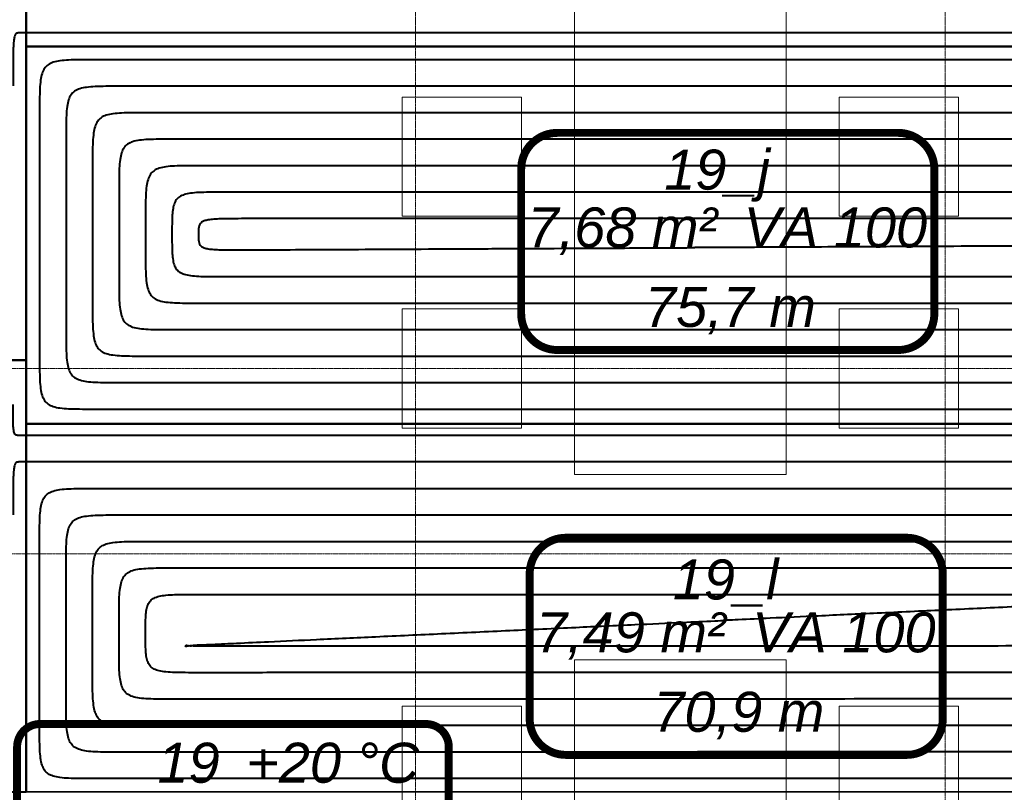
# Model space of a CAD drawing. Header units: millimetres. Extents: x 49908 to 79848, y -11883 to -3092.
# Tile 84 of 222: x 68141 to 68513, y -5587 to -5295. Entities that reach past the tile are written whole.
import ezdxf
from ezdxf.lldxf.tags import DXFTag

# ---------------------------------------------------------------- set-up
doc = ezdxf.new("R2010")
doc.units = ezdxf.units.MM
doc.linetypes.add('DASHDOT', pattern=[1, 0.5, -0.25, 0, -0.25])
doc.layers.add('A wyp ruchome', color=9, linetype='Continuous', lineweight=9)
doc.layers.add('A_OSIE', color=9, linetype='DASHDOT', lineweight=9)
for name, color, linetype, true_color in [('IS_Ogrzewanie_płaszczyznowe', 7, 'SOLID', 0xac00e6), ('IS_Ogrzewanie_płaszczyznowe_-_opis', 7, 'SOLID', 0xf000f0), ('IS_Przyłącza_o.p._Powrót', 7, 'DASH', 0x438955), ('IS_Przyłącza_o.p._Zasilanie', 7, 'SOLID', 0xff9124)]:
    doc.layers.add(name, color=color, linetype=linetype, true_color=true_color)
doc.layers.add('IS_Rys.pętli_o.p._Powrót', color=7, linetype='DASH', lineweight=13, true_color=0x4c9a5f)
doc.layers.add('IS_Rys.pętli_o.p._Zasilanie', color=7, linetype='SOLID', lineweight=13, true_color=0xff8c1a)
doc.layers.add('IS_Text_Konstrukcji', color=7, linetype='Continuous')
tags = doc.linetypes.add('DASH', pattern=[15, 10, -5]).pattern_tags.tags
tags[6:7] = [DXFTag(74, 4), DXFTag(75, 0), DXFTag(340, '0'), DXFTag(46, 0.0), DXFTag(50, 0.0), DXFTag(44, 0.0), DXFTag(45, 0.0)]
tags[4:5] = [DXFTag(74, 4), DXFTag(75, 0), DXFTag(340, '0'), DXFTag(46, 0.0), DXFTag(50, 0.0), DXFTag(44, 0.0), DXFTag(45, 0.0)]
tags = doc.linetypes.add('SOLID', pattern=[10, 10, 0]).pattern_tags.tags
tags[6:7] = [DXFTag(74, 4), DXFTag(75, 0), DXFTag(340, '0'), DXFTag(46, 0.0), DXFTag(50, 0.0), DXFTag(44, 0.0), DXFTag(45, 0.0)]
tags[4:5] = [DXFTag(74, 4), DXFTag(75, 0), DXFTag(340, '0'), DXFTag(46, 0.0), DXFTag(50, 0.0), DXFTag(44, 0.0), DXFTag(45, 0.0)]

msp = doc.modelspace()

# ---------------------------------------------------------------- linework, layer by layer
at = {"layer": 'A wyp ruchome'}
for points in [[(68430.47, -5226.63), (68430.47, -5466.63), (68350.47, -5466.63), (68350.47, -5226.63)], [(68330.47, -5324.13), (68285.47, -5324.13), (68285.47, -5369.13), (68330.47, -5369.13)], [(68450.47, -5324.13), (68495.47, -5324.13), (68495.47, -5369.13), (68450.47, -5369.13)], [(68330.47, -5404.13), (68285.47, -5404.13), (68285.47, -5449.13), (68330.47, -5449.13)], [(68450.47, -5404.13), (68495.47, -5404.13), (68495.47, -5449.13), (68450.47, -5449.13)], [(68430.47, -5536.63), (68430.47, -5776.63), (68350.47, -5776.63), (68350.47, -5536.63)], [(68330.47, -5554.13), (68285.47, -5554.13), (68285.47, -5599.13), (68330.47, -5599.13)], [(68450.47, -5554.13), (68495.47, -5554.13), (68495.47, -5599.13), (68450.47, -5599.13)]]:
    msp.add_lwpolyline(points, close=True, dxfattribs=at)
at = {"layer": 'A_OSIE', "ltscale": 0.3, "transparency": 33554559}
for p, q in [((68290.47, -7140.05), (68290.47, -3902.99)), ((68490.47, -7140.05), (68490.47, -3902.99)), ((70341.81, -5426.63), (67440.85, -5426.63)), ((67440.85, -5496.63), (70341.81, -5496.63))]:
    msp.add_line(p, q, dxfattribs=at)
at = {"layer": 'IS_Ogrzewanie_płaszczyznowe', "lineweight": 40}
for p, q in [((68143.5, -5075.17), (68143.5, -5305.07)), ((68143.5, -5423.55), (68143.5, -5214.61)), ((68143.5, -5305.07), (68682.46, -5305.07)), ((68682.46, -5305.07), (68143.5, -5305.07)), ((68143.5, -5305.07), (68143.5, -5447.52)), ((68143.5, -5423.55), (67772.42, -5423.55)), ((67772.42, -5423.55), (68143.5, -5423.55)), ((68143.5, -5586.55), (68143.5, -5423.55)), ((68682.4, -5447.52), (68143.5, -5447.52)), ((68143.5, -5447.52), (68143.5, -5586.55)), ((68143.5, -5447.52), (68682.4, -5447.52)), ((67772.39, -5586.64), (68143.5, -5586.55)), ((68143.5, -5586.55), (68682.13, -5586.41))]:
    msp.add_line(p, q, dxfattribs=at)
at = {"layer": 'IS_Ogrzewanie_płaszczyznowe_-_opis'}
for points in [[(68344.02, -5419.67, 3, 3, 0), (68472.69, -5419.67, 3, 3, 0.414214), (68486.36, -5406.01, 3, 3, 0), (68486.36, -5351.34, 3, 3, 0.414214), (68472.69, -5337.67, 3, 3, 0), (68344.02, -5337.67, 3, 3, 0.414214), (68330.36, -5351.34, 3, 3, 0), (68330.36, -5406.01, 3, 3, 0.414214), (68344.02, -5419.67, 3, 3, 0)], [(68347.22, -5572.57, 3, 3, 0), (68475.89, -5572.57, 3, 3, 0.414214), (68489.56, -5558.91, 3, 3, 0), (68489.56, -5504.24, 3, 3, 0.414214), (68475.89, -5490.57, 3, 3, 0), (68347.22, -5490.57, 3, 3, 0.414214), (68333.56, -5504.24, 3, 3, 0), (68333.56, -5558.91, 3, 3, 0.414214), (68347.22, -5572.57, 3, 3, 0)]]:
    msp.add_lwpolyline(points, format="xyseb", dxfattribs=at)
at = {"layer": 'IS_Przyłącza_o.p._Powrót', "lineweight": 40}
msp.add_open_spline([(68633.63, -5451.96), (68629.82, -5451.96), (68615.58, -5451.96), (68585.76, -5451.96), (68540.46, -5451.96), (68484.12, -5451.96), (68421.15, -5451.96), (68355.97, -5451.96), (68293, -5451.96), (68236.66, -5451.96), (68191.37, -5451.96), (68161.54, -5451.96), (68147.3, -5451.96), (68143.5, -5451.96)], degree=3, knots=[0, 0, 0, 0, 0.114155, 0.427161, 0.894828, 1.472968, 2.117391, 2.783909, 3.428332, 4.006472, 4.474139, 4.787145, 4.9013, 4.9013, 4.9013, 4.9013], dxfattribs=at)
at = {"layer": 'IS_Przyłącza_o.p._Zasilanie', "lineweight": 40}
for points, knots in [([(68603.23, -5299.93), (68599.66, -5299.93), (68586.31, -5299.93), (68558.33, -5299.93), (68515.84, -5299.93), (68463, -5299.93), (68403.93, -5299.93), (68342.8, -5299.93), (68283.73, -5299.93), (68230.88, -5299.93), (68188.4, -5299.93), (68160.42, -5299.93), (68147.07, -5299.93), (68143.5, -5299.93)], [0, 0, 0, 0, 0.107075, 0.400669, 0.839332, 1.381617, 1.986074, 2.611256, 3.215713, 3.757998, 4.196661, 4.490255, 4.59733, 4.59733, 4.59733, 4.59733]), ([(68643.03, -5461.96), (68639.15, -5461.96), (68624.64, -5461.96), (68594.24, -5461.96), (68548.08, -5461.96), (68490.65, -5461.96), (68426.48, -5461.96), (68360.05, -5461.96), (68295.87, -5461.96), (68238.45, -5461.96), (68192.29, -5461.96), (68161.89, -5461.96), (68147.38, -5461.96), (68143.5, -5461.96)], [0, 0, 0, 0, 0.116344, 0.435353, 0.911989, 1.501217, 2.158, 2.8373, 3.494083, 4.083311, 4.559947, 4.878956, 4.9953, 4.9953, 4.9953, 4.9953])]:
    msp.add_open_spline(points, degree=3, knots=knots, dxfattribs=at)
at = {"layer": 'IS_Rys.pętli_o.p._Powrót', "lineweight": 40}
for points, knots in [([(68168.5, -5310.07), (68166.84, -5310.07), (68163.82, -5310.07), (68159.72, -5310.15), (68156.41, -5310.39), (68153.78, -5310.9), (68151.72, -5311.81), (68150.24, -5313.3), (68149.32, -5315.36), (68148.82, -5317.98), (68148.57, -5321.29), (68148.5, -5325.4), (68148.5, -5328.42), (68148.5, -5330.07)], [0, 0, 0, 0, 0.0497373, 0.0904721, 0.1232039, 0.1491998, 0.1703704, 0.1897083, 0.2108788, 0.2368747, 0.2696065, 0.3103414, 0.3600787, 0.3600787, 0.3600787, 0.3600787]), ([(68602.31, -5310.07), (68598.94, -5310.07), (68586.34, -5310.07), (68559.94, -5310.07), (68519.85, -5310.07), (68469.98, -5310.07), (68414.25, -5310.07), (68356.56, -5310.07), (68300.82, -5310.07), (68250.96, -5310.07), (68210.87, -5310.07), (68184.47, -5310.07), (68171.87, -5310.07), (68168.5, -5310.07)], [0, 0, 0, 0, 0.101038, 0.378078, 0.792008, 1.303718, 1.874094, 2.464026, 3.034402, 3.546112, 3.960042, 4.237082, 4.33812, 4.33812, 4.33812, 4.33812]), ([(68148.5, -5330.07), (68148.5, -5330.79), (68148.5, -5333.46), (68148.5, -5339.05), (68148.5, -5347.54), (68148.5, -5358.1), (68148.5, -5369.91), (68148.5, -5382.13), (68148.5, -5393.93), (68148.5, -5404.49), (68148.5, -5412.98), (68148.5, -5418.58), (68148.5, -5421.24), (68148.5, -5421.96)], [0, 0, 0, 0, 0.0214005, 0.0800792, 0.1677522, 0.2761352, 0.3969444, 0.5218956, 0.6427048, 0.7510878, 0.8387608, 0.8974395, 0.91884, 0.91884, 0.91884, 0.91884]), ([(68188.5, -5330.07), (68186.84, -5330.07), (68183.82, -5330.07), (68179.72, -5330.15), (68176.41, -5330.39), (68173.78, -5330.9), (68171.72, -5331.81), (68170.24, -5333.3), (68169.32, -5335.36), (68168.82, -5337.98), (68168.57, -5341.29), (68168.5, -5345.4), (68168.5, -5348.42), (68168.5, -5350.07)], [0, 0, 0, 0, 0.0497373, 0.0904721, 0.1232039, 0.1491998, 0.1703704, 0.1897083, 0.2108788, 0.2368747, 0.2696065, 0.3103414, 0.3600787, 0.3600787, 0.3600787, 0.3600787]), ([(68613.04, -5330.07), (68609.74, -5330.07), (68597.41, -5330.07), (68571.57, -5330.07), (68532.34, -5330.07), (68483.54, -5330.07), (68429, -5330.07), (68372.54, -5330.07), (68318, -5330.07), (68269.2, -5330.07), (68229.96, -5330.07), (68204.13, -5330.07), (68191.79, -5330.07), (68188.5, -5330.07)], [0, 0, 0, 0, 0.098878, 0.369997, 0.775079, 1.275851, 1.834035, 2.411358, 2.969542, 3.470314, 3.875396, 4.146514, 4.245393, 4.245393, 4.245393, 4.245393]), ([(68168.5, -5350.07), (68168.5, -5350.48), (68168.5, -5351.98), (68168.5, -5355.14), (68168.5, -5359.94), (68168.5, -5365.9), (68168.5, -5372.57), (68168.5, -5379.47), (68168.5, -5386.13), (68168.5, -5392.1), (68168.5, -5396.89), (68168.5, -5400.05), (68168.5, -5401.56), (68168.5, -5401.96)], [0, 0, 0, 0, 0.0120842, 0.0452182, 0.0947244, 0.1559249, 0.224142, 0.294698, 0.3629151, 0.4241156, 0.4736218, 0.5067558, 0.51884, 0.51884, 0.51884, 0.51884]), ([(68208.5, -5350.07), (68206.84, -5350.07), (68203.82, -5350.07), (68199.72, -5350.15), (68196.41, -5350.39), (68193.78, -5350.9), (68191.72, -5351.81), (68190.24, -5353.3), (68189.32, -5355.36), (68188.82, -5357.98), (68188.57, -5361.29), (68188.5, -5365.4), (68188.5, -5368.42), (68188.5, -5370.07)], [0, 0, 0, 0, 0.0497373, 0.0904721, 0.1232039, 0.1491998, 0.1703704, 0.1897083, 0.2108788, 0.2368747, 0.2696065, 0.3103414, 0.3600787, 0.3600787, 0.3600787, 0.3600787]), ([(68593.13, -5350.07), (68590.15, -5350.07), (68578.97, -5350.07), (68555.57, -5350.07), (68520.02, -5350.07), (68475.81, -5350.07), (68426.39, -5350.07), (68375.24, -5350.07), (68325.82, -5350.07), (68281.61, -5350.07), (68246.07, -5350.07), (68222.66, -5350.07), (68211.48, -5350.07), (68208.5, -5350.07)], [0, 0, 0, 0, 0.089585, 0.33522, 0.702228, 1.155931, 1.66165, 2.184709, 2.690429, 3.144132, 3.51114, 3.756775, 3.84636, 3.84636, 3.84636, 3.84636]), ([(68188.5, -5370.07), (68188.5, -5370.17), (68188.5, -5370.51), (68188.5, -5371.23), (68188.5, -5372.33), (68188.5, -5373.7), (68188.5, -5375.23), (68188.5, -5376.81), (68188.5, -5378.33), (68188.5, -5379.7), (68188.5, -5380.8), (68188.5, -5381.52), (68188.5, -5381.87), (68188.5, -5381.96)], [0, 0, 0, 0, 0.0027679, 0.0103572, 0.0216966, 0.0357145, 0.0513396, 0.0675004, 0.0831255, 0.0971434, 0.1084828, 0.1160721, 0.11884, 0.11884, 0.11884, 0.11884]), ([(68228.5, -5370.07), (68226.84, -5370.07), (68223.82, -5370.07), (68219.72, -5370.1), (68216.43, -5370.17), (68213.85, -5370.31), (68211.9, -5370.56), (68210.47, -5370.94), (68209.45, -5371.52), (68208.83, -5372.36), (68208.57, -5373.39), (68208.5, -5374.63), (68208.5, -5375.52), (68208.5, -5376.02)], [0, 0, 0, 0, 0.0497371, 0.0904595, 0.1230776, 0.1485257, 0.1678024, 0.1820671, 0.1928449, 0.2022168, 0.2123163, 0.2244603, 0.2392379, 0.2392379, 0.2392379, 0.2392379]), ([(68573.23, -5370.07), (68570.55, -5370.07), (68560.54, -5370.07), (68539.56, -5370.07), (68507.7, -5370.07), (68468.08, -5370.07), (68423.79, -5370.07), (68377.94, -5370.07), (68333.65, -5370.07), (68294.03, -5370.07), (68262.17, -5370.07), (68241.19, -5370.07), (68231.17, -5370.07), (68228.5, -5370.07)], [0, 0, 0, 0, 0.080291, 0.300443, 0.629377, 1.036011, 1.489266, 1.958061, 2.411315, 2.81795, 3.146883, 3.367035, 3.447326, 3.447326, 3.447326, 3.447326]), ([(68208.5, -5376.02), (68208.5, -5376.51), (68208.5, -5377.41), (68208.57, -5378.64), (68208.83, -5379.67), (68209.45, -5380.51), (68210.47, -5381.08), (68211.9, -5381.45), (68213.85, -5381.69), (68216.43, -5381.82), (68219.72, -5381.88), (68223.82, -5381.88), (68226.84, -5381.87), (68228.5, -5381.86)], [0, 0, 0, 0, 0.0147769, 0.0269155, 0.0370013, 0.0463507, 0.0571042, 0.0713493, 0.0906124, 0.1160523, 0.1486661, 0.189387, 0.2391238, 0.2391238, 0.2391238, 0.2391238]), ([(68188.5, -5381.96), (68188.5, -5383.62), (68188.5, -5386.63), (68188.57, -5390.74), (68188.82, -5394.05), (68189.32, -5396.67), (68190.24, -5398.73), (68191.72, -5400.22), (68193.78, -5401.13), (68196.41, -5401.64), (68199.72, -5401.88), (68203.82, -5401.96), (68206.84, -5401.96), (68208.5, -5401.96)], [0, 0, 0, 0, 0.0497373, 0.0904721, 0.1232039, 0.1491998, 0.1703704, 0.1897083, 0.2108788, 0.2368747, 0.2696065, 0.3103414, 0.3600787, 0.3600787, 0.3600787, 0.3600787]), ([(68228.5, -5381.86), (68229.8, -5381.85), (68234.66, -5381.83), (68244.85, -5381.78), (68260.32, -5381.7), (68279.56, -5381.6), (68301.06, -5381.49), (68323.32, -5381.38), (68344.83, -5381.27), (68364.07, -5381.18), (68379.54, -5381.1), (68389.73, -5381.05), (68394.59, -5381.02), (68395.89, -5381.02)], [0, 0, 0, 0, 0.038987, 0.145887, 0.305608, 0.503059, 0.723147, 0.950781, 1.17087, 1.36832, 1.528041, 1.634941, 1.673929, 1.673929, 1.673929, 1.673929]), ([(68168.5, -5401.96), (68168.5, -5403.62), (68168.5, -5406.63), (68168.57, -5410.74), (68168.82, -5414.05), (68169.32, -5416.67), (68170.24, -5418.73), (68171.72, -5420.22), (68173.78, -5421.13), (68176.41, -5421.64), (68179.72, -5421.88), (68183.82, -5421.96), (68186.84, -5421.96), (68188.5, -5421.96)], [0, 0, 0, 0, 0.0497373, 0.0904721, 0.1232039, 0.1491998, 0.1703704, 0.1897083, 0.2108788, 0.2368747, 0.2696065, 0.3103414, 0.3600787, 0.3600787, 0.3600787, 0.3600787]), ([(68208.5, -5401.96), (68211.33, -5401.96), (68221.93, -5401.96), (68244.14, -5401.96), (68277.86, -5401.96), (68319.8, -5401.96), (68366.68, -5401.96), (68415.2, -5401.96), (68462.08, -5401.96), (68504.03, -5401.96), (68537.75, -5401.96), (68559.95, -5401.96), (68570.55, -5401.96), (68573.38, -5401.96)], [0, 0, 0, 0, 0.084985, 0.318008, 0.666173, 1.09658, 1.576334, 2.072537, 2.552291, 2.982699, 3.330863, 3.563886, 3.648871, 3.648871, 3.648871, 3.648871]), ([(68148.5, -5421.96), (68148.5, -5423.62), (68148.5, -5426.63), (68148.57, -5430.74), (68148.82, -5434.05), (68149.32, -5436.67), (68150.24, -5438.73), (68151.72, -5440.22), (68153.78, -5441.13), (68156.41, -5441.64), (68159.72, -5441.88), (68163.82, -5441.96), (68166.84, -5441.96), (68168.5, -5441.96)], [0, 0, 0, 0, 0.0497373, 0.0904721, 0.1232039, 0.1491998, 0.1703704, 0.1897083, 0.2108788, 0.2368747, 0.2696065, 0.3103414, 0.3600787, 0.3600787, 0.3600787, 0.3600787]), ([(68188.5, -5421.96), (68191.64, -5421.96), (68203.41, -5421.96), (68228.05, -5421.96), (68265.48, -5421.96), (68312.03, -5421.96), (68364.06, -5421.96), (68417.92, -5421.96), (68469.95, -5421.96), (68516.5, -5421.96), (68553.93, -5421.96), (68578.57, -5421.96), (68590.34, -5421.96), (68593.48, -5421.96)], [0, 0, 0, 0, 0.094324, 0.352954, 0.739378, 1.217083, 1.749556, 2.300286, 2.83276, 3.310465, 3.696889, 3.955519, 4.049843, 4.049843, 4.049843, 4.049843]), ([(68141, -5451.96), (68140.79, -5451.96), (68140.41, -5451.96), (68139.89, -5451.91), (68139.44, -5451.75), (68139.09, -5451.37), (68138.86, -5450.79), (68138.7, -5449.96), (68138.6, -5448.82), (68138.54, -5447.32), (68138.51, -5445.39), (68138.5, -5442.99), (68138.5, -5441.23), (68138.5, -5440.26)], [0, 0, 0, 0, 0.0062178, 0.011345, 0.0157499, 0.020295, 0.0261647, 0.0343458, 0.0455701, 0.0604447, 0.0795264, 0.1033528, 0.1324539, 0.1324539, 0.1324539, 0.1324539]), ([(68168.5, -5441.96), (68171.95, -5441.96), (68184.88, -5441.96), (68211.97, -5441.96), (68253.1, -5441.96), (68304.26, -5441.96), (68361.44, -5441.96), (68420.63, -5441.96), (68477.81, -5441.96), (68528.98, -5441.96), (68570.11, -5441.96), (68597.19, -5441.96), (68610.12, -5441.96), (68613.58, -5441.96)], [0, 0, 0, 0, 0.103663, 0.3879, 0.812583, 1.337585, 1.922779, 2.528036, 3.113229, 3.638231, 4.062915, 4.347151, 4.450814, 4.450814, 4.450814, 4.450814]), ([(68143.5, -5451.96), (68143.48, -5451.96), (68143.41, -5451.96), (68143.25, -5451.96), (68143.02, -5451.96), (68142.73, -5451.96), (68142.41, -5451.96), (68142.08, -5451.96), (68141.76, -5451.96), (68141.47, -5451.96), (68141.24, -5451.96), (68141.09, -5451.96), (68141.02, -5451.96), (68141, -5451.96)], [0, 0, 0, 0, 0.00058227, 0.00217881, 0.00456424, 0.00751315, 0.01080015, 0.01419985, 0.01748685, 0.02043576, 0.02282119, 0.02441773, 0.025, 0.025, 0.025, 0.025]), ([(68158.5, -5501.96), (68158.5, -5500.3), (68158.5, -5497.28), (68158.57, -5493.18), (68158.82, -5489.87), (68159.32, -5487.24), (68160.24, -5485.19), (68161.72, -5483.7), (68163.78, -5482.78), (68166.41, -5482.28), (68169.72, -5482.03), (68173.82, -5481.96), (68176.84, -5481.96), (68178.5, -5481.96)], [0, 0, 0, 0, 0.0497373, 0.0904721, 0.1232039, 0.1491998, 0.1703704, 0.1897083, 0.2108788, 0.2368747, 0.2696065, 0.3103414, 0.3600787, 0.3600787, 0.3600787, 0.3600787]), ([(68178.5, -5481.96), (68181.98, -5481.96), (68195.02, -5481.96), (68222.34, -5481.96), (68263.81, -5481.96), (68315.41, -5481.96), (68373.07, -5481.96), (68432.76, -5481.96), (68490.42, -5481.96), (68542.01, -5481.96), (68583.49, -5481.96), (68610.81, -5481.96), (68623.85, -5481.96), (68627.33, -5481.96)], [0, 0, 0, 0, 0.104536, 0.391168, 0.819431, 1.348857, 1.938982, 2.549339, 3.139464, 3.668891, 4.097153, 4.383785, 4.488321, 4.488321, 4.488321, 4.488321]), ([(68158.5, -5551.54), (68158.5, -5551.16), (68158.5, -5549.72), (68158.5, -5546.7), (68158.5, -5542.12), (68158.5, -5536.42), (68158.5, -5530.05), (68158.5, -5523.45), (68158.5, -5517.08), (68158.5, -5511.38), (68158.5, -5506.8), (68158.5, -5503.78), (68158.5, -5502.34), (68158.5, -5501.96)], [0, 0, 0, 0, 0.0115483, 0.0432129, 0.0905236, 0.1490101, 0.214202, 0.281629, 0.3468209, 0.4053074, 0.4526181, 0.4842827, 0.495831, 0.495831, 0.495831, 0.495831]), ([(68178.5, -5521.96), (68178.5, -5520.3), (68178.5, -5517.28), (68178.57, -5513.18), (68178.82, -5509.87), (68179.32, -5507.24), (68180.24, -5505.19), (68181.72, -5503.7), (68183.78, -5502.78), (68186.41, -5502.28), (68189.72, -5502.03), (68193.82, -5501.96), (68196.84, -5501.96), (68198.5, -5501.96)], [0, 0, 0, 0, 0.0497373, 0.0904721, 0.1232039, 0.1491998, 0.1703704, 0.1897083, 0.2108788, 0.2368747, 0.2696065, 0.3103414, 0.3600787, 0.3600787, 0.3600787, 0.3600787]), ([(68198.5, -5501.96), (68201.67, -5501.96), (68213.55, -5501.96), (68238.42, -5501.96), (68276.2, -5501.96), (68323.19, -5501.96), (68375.71, -5501.96), (68430.08, -5501.96), (68482.6, -5501.96), (68529.59, -5501.96), (68567.36, -5501.96), (68592.24, -5501.96), (68604.12, -5501.96), (68607.29, -5501.96)], [0, 0, 0, 0, 0.095211, 0.356274, 0.746333, 1.228531, 1.766014, 2.321924, 2.859407, 3.341605, 3.731664, 3.992727, 4.087938, 4.087938, 4.087938, 4.087938]), ([(68178.5, -5531.54), (68178.5, -5531.46), (68178.5, -5531.18), (68178.5, -5530.6), (68178.5, -5529.72), (68178.5, -5528.61), (68178.5, -5527.38), (68178.5, -5526.11), (68178.5, -5524.88), (68178.5, -5523.78), (68178.5, -5522.89), (68178.5, -5522.31), (68178.5, -5522.03), (68178.5, -5521.96)], [0, 0, 0, 0, 0.00223078, 0.00834743, 0.01748642, 0.02878423, 0.04137733, 0.05440219, 0.06699529, 0.0782931, 0.08743209, 0.09354874, 0.09577952, 0.09577952, 0.09577952, 0.09577952]), ([(68218.48, -5530.6), (68219.95, -5530.53), (68225.45, -5530.27), (68236.98, -5529.73), (68254.48, -5528.91), (68276.25, -5527.9), (68300.59, -5526.76), (68325.77, -5525.58), (68350.11, -5524.44), (68371.88, -5523.43), (68389.39, -5522.61), (68400.91, -5522.07), (68406.41, -5521.81), (68407.88, -5521.74)], [0, 0, 0, 0, 0.044163, 0.165255, 0.346181, 0.569845, 0.819152, 1.077007, 1.326314, 1.549978, 1.730904, 1.851996, 1.896159, 1.896159, 1.896159, 1.896159]), ([(68198.5, -5551.53), (68196.84, -5551.53), (68193.82, -5551.53), (68189.72, -5551.46), (68186.41, -5551.22), (68183.78, -5550.71), (68181.72, -5549.8), (68180.24, -5548.31), (68179.32, -5546.25), (68178.82, -5543.63), (68178.57, -5540.32), (68178.5, -5536.21), (68178.5, -5533.19), (68178.5, -5531.54)], [0, 0, 0, 0, 0.0497372, 0.0904718, 0.1232029, 0.1491974, 0.1703658, 0.1897012, 0.2108696, 0.2368642, 0.2695952, 0.3103298, 0.360067, 0.360067, 0.360067, 0.360067]), ([(68218.5, -5531.53), (68216.84, -5531.53), (68213.84, -5531.55), (68209.96, -5531.46), (68206.78, -5531.66), (68205.22, -5531.22), (68203.63, -5531.77), (68203.61, -5531.05), (68205.22, -5531.53), (68206.77, -5531.01), (68209.95, -5531.06), (68213.83, -5530.79), (68216.82, -5530.67), (68218.48, -5530.6)], [0, 0, 0, 0, 0.0495869, 0.0892575, 0.119013, 0.1388554, 0.1487917, 0.1494268, 0.1593631, 0.1792055, 0.2089609, 0.2486315, 0.2982185, 0.2982185, 0.2982185, 0.2982185]), ([(68607.23, -5531.43), (68604.22, -5531.43), (68592.92, -5531.43), (68569.27, -5531.44), (68533.34, -5531.44), (68488.66, -5531.46), (68438.71, -5531.47), (68387.02, -5531.48), (68337.08, -5531.5), (68292.39, -5531.51), (68256.47, -5531.52), (68232.81, -5531.52), (68221.52, -5531.53), (68218.5, -5531.53)], [0, 0, 0, 0, 0.09054, 0.338795, 0.709716, 1.168257, 1.679369, 2.208006, 2.719118, 3.177659, 3.548581, 3.796835, 3.887375, 3.887375, 3.887375, 3.887375]), ([(68178.5, -5571.54), (68176.84, -5571.54), (68173.82, -5571.54), (68169.72, -5571.46), (68166.41, -5571.22), (68163.78, -5570.71), (68161.72, -5569.8), (68160.24, -5568.31), (68159.32, -5566.26), (68158.82, -5563.63), (68158.57, -5560.32), (68158.5, -5556.21), (68158.5, -5553.2), (68158.5, -5551.54)], [0, 0, 0, 0, 0.0497372, 0.0904718, 0.1232029, 0.1491974, 0.1703658, 0.1897012, 0.2108696, 0.2368642, 0.2695952, 0.3103298, 0.360067, 0.360067, 0.360067, 0.360067]), ([(68627.2, -5551.42), (68623.87, -5551.42), (68611.41, -5551.42), (68585.33, -5551.43), (68545.71, -5551.44), (68496.43, -5551.45), (68441.35, -5551.47), (68384.34, -5551.48), (68329.27, -5551.5), (68279.99, -5551.51), (68240.37, -5551.52), (68214.28, -5551.53), (68201.83, -5551.53), (68198.5, -5551.53)], [0, 0, 0, 0, 0.099847, 0.373622, 0.782674, 1.288353, 1.852007, 2.434986, 2.998641, 3.504319, 3.913371, 4.187146, 4.286993, 4.286993, 4.286993, 4.286993]), ([(68647.16, -5571.42), (68643.52, -5571.42), (68629.91, -5571.42), (68601.38, -5571.43), (68558.07, -5571.44), (68504.2, -5571.45), (68443.99, -5571.47), (68381.67, -5571.48), (68321.45, -5571.5), (68267.58, -5571.51), (68224.27, -5571.52), (68195.75, -5571.53), (68182.14, -5571.54), (68178.5, -5571.54)], [0, 0, 0, 0, 0.109155, 0.40845, 0.855632, 1.408448, 2.024644, 2.661967, 3.278163, 3.830979, 4.278161, 4.577457, 4.686611, 4.686611, 4.686611, 4.686611])]:
    msp.add_open_spline(points, degree=3, knots=knots, dxfattribs=at)
at = {"layer": 'IS_Rys.pętli_o.p._Zasilanie', "lineweight": 40}
for points, knots in [([(68141, -5299.93), (68140.79, -5299.93), (68140.41, -5299.93), (68139.86, -5300.01), (68139.39, -5300.35), (68139.08, -5300.99), (68138.86, -5301.95), (68138.7, -5303.36), (68138.6, -5305.3), (68138.54, -5307.87), (68138.51, -5311.16), (68138.5, -5315.26), (68138.5, -5318.28), (68138.5, -5319.93)], [0, 0, 0, 0, 0.0062189, 0.0114166, 0.016393, 0.0227951, 0.0322664, 0.0460468, 0.0651645, 0.0905685, 0.1231775, 0.163899, 0.213636, 0.213636, 0.213636, 0.213636]), ([(68143.5, -5299.93), (68143.48, -5299.93), (68143.41, -5299.93), (68143.25, -5299.93), (68143.02, -5299.93), (68142.73, -5299.93), (68142.41, -5299.93), (68142.08, -5299.93), (68141.76, -5299.93), (68141.47, -5299.93), (68141.24, -5299.93), (68141.09, -5299.93), (68141.02, -5299.93), (68141, -5299.93)], [0, 0, 0, 0, 0.00058227, 0.00217881, 0.00456424, 0.00751315, 0.01080015, 0.01419985, 0.01748685, 0.02043576, 0.02282119, 0.02441773, 0.025, 0.025, 0.025, 0.025]), ([(68178.5, -5320.07), (68176.84, -5320.07), (68173.82, -5320.07), (68169.72, -5320.15), (68166.41, -5320.39), (68163.78, -5320.9), (68161.72, -5321.81), (68160.24, -5323.3), (68159.32, -5325.36), (68158.82, -5327.98), (68158.57, -5331.29), (68158.5, -5335.4), (68158.5, -5338.42), (68158.5, -5340.07)], [0, 0, 0, 0, 0.0497373, 0.0904721, 0.1232039, 0.1491998, 0.1703704, 0.1897083, 0.2108788, 0.2368747, 0.2696065, 0.3103414, 0.3600787, 0.3600787, 0.3600787, 0.3600787]), ([(68612.99, -5320.07), (68609.62, -5320.07), (68596.99, -5320.07), (68570.55, -5320.07), (68530.4, -5320.07), (68480.45, -5320.07), (68424.63, -5320.07), (68366.85, -5320.07), (68311.03, -5320.07), (68261.09, -5320.07), (68220.93, -5320.07), (68194.49, -5320.07), (68181.87, -5320.07), (68178.5, -5320.07)], [0, 0, 0, 0, 0.101196, 0.37867, 0.793248, 1.305758, 1.877026, 2.467882, 3.039151, 3.55166, 3.966238, 4.243712, 4.344908, 4.344908, 4.344908, 4.344908]), ([(68158.5, -5340.07), (68158.5, -5340.63), (68158.5, -5342.72), (68158.5, -5347.1), (68158.5, -5353.74), (68158.5, -5362), (68158.5, -5371.24), (68158.5, -5380.8), (68158.5, -5390.03), (68158.5, -5398.29), (68158.5, -5404.94), (68158.5, -5409.31), (68158.5, -5411.4), (68158.5, -5411.96)], [0, 0, 0, 0, 0.0167423, 0.0626487, 0.1312383, 0.2160301, 0.3105432, 0.4082968, 0.5028099, 0.5876017, 0.6561913, 0.7020977, 0.71884, 0.71884, 0.71884, 0.71884]), ([(68198.5, -5340.07), (68196.84, -5340.07), (68193.82, -5340.07), (68189.72, -5340.15), (68186.41, -5340.39), (68183.78, -5340.9), (68181.72, -5341.81), (68180.24, -5343.3), (68179.32, -5345.36), (68178.82, -5347.98), (68178.57, -5351.29), (68178.5, -5355.4), (68178.5, -5358.42), (68178.5, -5360.07)], [0, 0, 0, 0, 0.0497373, 0.0904721, 0.1232039, 0.1491998, 0.1703704, 0.1897083, 0.2108788, 0.2368747, 0.2696065, 0.3103414, 0.3600787, 0.3600787, 0.3600787, 0.3600787]), ([(68603.09, -5340.07), (68599.94, -5340.07), (68588.19, -5340.07), (68563.57, -5340.07), (68526.18, -5340.07), (68479.67, -5340.07), (68427.69, -5340.07), (68373.89, -5340.07), (68321.91, -5340.07), (68275.4, -5340.07), (68238.01, -5340.07), (68213.39, -5340.07), (68201.64, -5340.07), (68198.5, -5340.07)], [0, 0, 0, 0, 0.094232, 0.352608, 0.738654, 1.215891, 1.747843, 2.298033, 2.829985, 3.307223, 3.693268, 3.951645, 4.045876, 4.045876, 4.045876, 4.045876]), ([(68178.5, -5360.07), (68178.5, -5360.32), (68178.5, -5361.25), (68178.5, -5363.19), (68178.5, -5366.13), (68178.5, -5369.8), (68178.5, -5373.9), (68178.5, -5378.14), (68178.5, -5382.23), (68178.5, -5385.9), (68178.5, -5388.84), (68178.5, -5390.78), (68178.5, -5391.71), (68178.5, -5391.96)], [0, 0, 0, 0, 0.007426, 0.0277877, 0.0582105, 0.0958197, 0.1377408, 0.1810992, 0.2230203, 0.2606295, 0.2910523, 0.311414, 0.31884, 0.31884, 0.31884, 0.31884]), ([(68218.5, -5360.07), (68216.84, -5360.07), (68213.82, -5360.07), (68209.72, -5360.13), (68206.42, -5360.33), (68203.81, -5360.73), (68201.78, -5361.43), (68200.28, -5362.59), (68199.33, -5364.25), (68198.82, -5366.37), (68198.57, -5369.01), (68198.5, -5372.29), (68198.5, -5374.69), (68198.5, -5376.02)], [0, 0, 0, 0, 0.0497372, 0.0904671, 0.1231535, 0.1489317, 0.1693659, 0.1868523, 0.2046119, 0.2256035, 0.2517509, 0.2842268, 0.3238725, 0.3238725, 0.3238725, 0.3238725]), ([(68583.18, -5360.07), (68580.35, -5360.07), (68569.76, -5360.07), (68547.56, -5360.07), (68513.86, -5360.07), (68471.94, -5360.07), (68425.09, -5360.07), (68376.59, -5360.07), (68329.74, -5360.07), (68287.82, -5360.07), (68254.12, -5360.07), (68231.92, -5360.07), (68221.33, -5360.07), (68218.5, -5360.07)], [0, 0, 0, 0, 0.084938, 0.317832, 0.665802, 1.095971, 1.575458, 2.071385, 2.550872, 2.981041, 3.329011, 3.561905, 3.646843, 3.646843, 3.646843, 3.646843]), ([(68198.5, -5376.02), (68198.5, -5377.34), (68198.5, -5379.74), (68198.57, -5383.02), (68198.82, -5385.66), (68199.33, -5387.78), (68200.28, -5389.44), (68201.78, -5390.6), (68203.81, -5391.3), (68206.42, -5391.71), (68209.72, -5391.9), (68213.82, -5391.96), (68216.84, -5391.96), (68218.5, -5391.96)], [0, 0, 0, 0, 0.0396457, 0.0721216, 0.0982691, 0.1192606, 0.1370202, 0.1545066, 0.1749408, 0.2007191, 0.2334054, 0.2741353, 0.3238725, 0.3238725, 0.3238725, 0.3238725]), ([(68563.28, -5380.17), (68561.98, -5380.18), (68557.12, -5380.21), (68546.93, -5380.26), (68531.46, -5380.33), (68512.22, -5380.43), (68490.71, -5380.54), (68468.45, -5380.65), (68446.95, -5380.76), (68427.71, -5380.86), (68412.24, -5380.93), (68402.05, -5380.99), (68397.19, -5381.01), (68395.89, -5381.02)], [0, 0, 0, 0, 0.038987, 0.145887, 0.305608, 0.503059, 0.723147, 0.950781, 1.17087, 1.36832, 1.528041, 1.634941, 1.673929, 1.673929, 1.673929, 1.673929]), ([(68178.5, -5391.96), (68178.5, -5393.62), (68178.5, -5396.63), (68178.57, -5400.74), (68178.82, -5404.05), (68179.32, -5406.67), (68180.24, -5408.73), (68181.72, -5410.22), (68183.78, -5411.13), (68186.41, -5411.64), (68189.72, -5411.88), (68193.82, -5411.96), (68196.84, -5411.96), (68198.5, -5411.96)], [0, 0, 0, 0, 0.0497373, 0.0904721, 0.1232039, 0.1491998, 0.1703704, 0.1897083, 0.2108788, 0.2368747, 0.2696065, 0.3103414, 0.3600787, 0.3600787, 0.3600787, 0.3600787]), ([(68218.5, -5391.96), (68221.17, -5391.96), (68231.19, -5391.96), (68252.18, -5391.96), (68284.05, -5391.96), (68323.68, -5391.96), (68367.99, -5391.96), (68413.85, -5391.96), (68458.15, -5391.96), (68497.79, -5391.96), (68529.66, -5391.96), (68550.64, -5391.96), (68560.66, -5391.96), (68563.34, -5391.96)], [0, 0, 0, 0, 0.080316, 0.300535, 0.62957, 1.036329, 1.489723, 1.958662, 2.412056, 2.818816, 3.14785, 3.36807, 3.448386, 3.448386, 3.448386, 3.448386]), ([(68158.5, -5411.96), (68158.5, -5413.62), (68158.5, -5416.63), (68158.57, -5420.74), (68158.82, -5424.05), (68159.32, -5426.67), (68160.24, -5428.73), (68161.72, -5430.22), (68163.78, -5431.13), (68166.41, -5431.64), (68169.72, -5431.88), (68173.82, -5431.96), (68176.84, -5431.96), (68178.5, -5431.96)], [0, 0, 0, 0, 0.0497373, 0.0904721, 0.1232039, 0.1491998, 0.1703704, 0.1897083, 0.2108788, 0.2368747, 0.2696065, 0.3103414, 0.3600787, 0.3600787, 0.3600787, 0.3600787]), ([(68198.5, -5411.96), (68201.49, -5411.96), (68212.67, -5411.96), (68236.09, -5411.96), (68271.67, -5411.96), (68315.92, -5411.96), (68365.37, -5411.96), (68416.56, -5411.96), (68466.01, -5411.96), (68510.26, -5411.96), (68545.84, -5411.96), (68569.26, -5411.96), (68580.44, -5411.96), (68583.43, -5411.96)], [0, 0, 0, 0, 0.089654, 0.335481, 0.702775, 1.156832, 1.662945, 2.186412, 2.692525, 3.146582, 3.513876, 3.759703, 3.849357, 3.849357, 3.849357, 3.849357]), ([(68178.5, -5431.96), (68181.8, -5431.96), (68194.14, -5431.96), (68220.01, -5431.96), (68259.29, -5431.96), (68308.15, -5431.96), (68362.75, -5431.96), (68419.27, -5431.96), (68473.88, -5431.96), (68522.74, -5431.96), (68562.02, -5431.96), (68587.88, -5431.96), (68600.23, -5431.96), (68603.53, -5431.96)], [0, 0, 0, 0, 0.098993, 0.370427, 0.77598, 1.277334, 1.836167, 2.414161, 2.972995, 3.474348, 3.879902, 4.151335, 4.250329, 4.250329, 4.250329, 4.250329]), ([(68141, -5461.96), (68140.79, -5461.96), (68140.41, -5461.96), (68139.86, -5462.04), (68139.39, -5462.37), (68139.08, -5463.01), (68138.86, -5463.97), (68138.7, -5465.38), (68138.6, -5467.32), (68138.54, -5469.89), (68138.51, -5473.18), (68138.5, -5477.29), (68138.5, -5480.3), (68138.5, -5481.96)], [0, 0, 0, 0, 0.0062189, 0.0114166, 0.016393, 0.0227951, 0.0322664, 0.0460468, 0.0651645, 0.0905685, 0.1231775, 0.163899, 0.213636, 0.213636, 0.213636, 0.213636]), ([(68143.5, -5461.96), (68143.48, -5461.96), (68143.41, -5461.96), (68143.25, -5461.96), (68143.02, -5461.96), (68142.73, -5461.96), (68142.41, -5461.96), (68142.08, -5461.96), (68141.76, -5461.96), (68141.47, -5461.96), (68141.24, -5461.96), (68141.09, -5461.96), (68141.02, -5461.96), (68141, -5461.96)], [0, 0, 0, 0, 0.00058227, 0.00217881, 0.00456424, 0.00751315, 0.01080015, 0.01419985, 0.01748685, 0.02043576, 0.02282119, 0.02441773, 0.025, 0.025, 0.025, 0.025]), ([(68148.5, -5491.96), (68148.5, -5490.3), (68148.5, -5487.28), (68148.57, -5483.18), (68148.82, -5479.87), (68149.32, -5477.24), (68150.24, -5475.19), (68151.72, -5473.7), (68153.78, -5472.78), (68156.41, -5472.28), (68159.72, -5472.03), (68163.82, -5471.96), (68166.84, -5471.96), (68168.5, -5471.96)], [0, 0, 0, 0, 0.0497373, 0.0904721, 0.1232039, 0.1491998, 0.1703704, 0.1897083, 0.2108788, 0.2368747, 0.2696065, 0.3103414, 0.3600787, 0.3600787, 0.3600787, 0.3600787]), ([(68168.5, -5471.96), (68172.18, -5471.96), (68185.97, -5471.96), (68214.85, -5471.96), (68258.7, -5471.96), (68313.25, -5471.96), (68374.22, -5471.96), (68437.33, -5471.96), (68498.3, -5471.96), (68552.85, -5471.96), (68596.7, -5471.96), (68625.58, -5471.96), (68639.37, -5471.96), (68643.05, -5471.96)], [0, 0, 0, 0, 0.110527, 0.413586, 0.86639, 1.426157, 2.050101, 2.695437, 3.319381, 3.879147, 4.331952, 4.635011, 4.745538, 4.745538, 4.745538, 4.745538]), ([(68148.5, -5561.54), (68148.5, -5561), (68148.5, -5558.98), (68148.5, -5554.75), (68148.5, -5548.32), (68148.5, -5540.32), (68148.5, -5531.38), (68148.5, -5522.12), (68148.5, -5513.18), (68148.5, -5505.19), (68148.5, -5498.75), (68148.5, -5494.52), (68148.5, -5492.5), (68148.5, -5491.96)], [0, 0, 0, 0, 0.016207, 0.0606457, 0.1270422, 0.209123, 0.3006143, 0.3952425, 0.4867338, 0.5688145, 0.6352111, 0.6796497, 0.6958568, 0.6958568, 0.6958568, 0.6958568]), ([(68168.5, -5511.96), (68168.5, -5510.3), (68168.5, -5507.28), (68168.57, -5503.18), (68168.82, -5499.87), (68169.32, -5497.24), (68170.24, -5495.19), (68171.72, -5493.7), (68173.78, -5492.78), (68176.41, -5492.28), (68179.72, -5492.03), (68183.82, -5491.96), (68186.84, -5491.96), (68188.5, -5491.96)], [0, 0, 0, 0, 0.0497373, 0.0904721, 0.1232039, 0.1491998, 0.1703704, 0.1897083, 0.2108788, 0.2368747, 0.2696065, 0.3103414, 0.3600787, 0.3600787, 0.3600787, 0.3600787]), ([(68188.5, -5491.96), (68191.83, -5491.96), (68204.28, -5491.96), (68230.38, -5491.96), (68270.01, -5491.96), (68319.3, -5491.96), (68374.39, -5491.96), (68431.42, -5491.96), (68486.51, -5491.96), (68535.8, -5491.96), (68575.43, -5491.96), (68601.52, -5491.96), (68613.98, -5491.96), (68617.31, -5491.96)], [0, 0, 0, 0, 0.099874, 0.373721, 0.782882, 1.288694, 1.852498, 2.435632, 2.999436, 3.505248, 3.914408, 4.188256, 4.28813, 4.28813, 4.28813, 4.28813]), ([(68168.5, -5541.54), (68168.5, -5541.31), (68168.5, -5540.45), (68168.5, -5538.65), (68168.5, -5535.92), (68168.5, -5532.52), (68168.5, -5528.72), (68168.5, -5524.78), (68168.5, -5520.98), (68168.5, -5517.58), (68168.5, -5514.85), (68168.5, -5513.05), (68168.5, -5512.19), (68168.5, -5511.96)], [0, 0, 0, 0, 0.0068895, 0.0257802, 0.054005, 0.0888972, 0.1277897, 0.1680156, 0.2069081, 0.2418002, 0.2700251, 0.2889157, 0.2958053, 0.2958053, 0.2958053, 0.2958053]), ([(68188.5, -5526.75), (68188.5, -5525.52), (68188.5, -5523.29), (68188.57, -5520.25), (68188.82, -5517.79), (68189.34, -5515.82), (68190.3, -5514.28), (68191.8, -5513.21), (68193.82, -5512.56), (68196.42, -5512.19), (68199.72, -5512.01), (68203.82, -5511.96), (68206.84, -5511.96), (68208.5, -5511.96)], [0, 0, 0, 0, 0.0367751, 0.0669021, 0.0911797, 0.1107618, 0.1275876, 0.1445933, 0.1648444, 0.1905694, 0.2232448, 0.2639735, 0.3137106, 0.3137106, 0.3137106, 0.3137106]), ([(68208.5, -5511.96), (68211.52, -5511.96), (68222.81, -5511.96), (68246.47, -5511.96), (68282.4, -5511.96), (68327.09, -5511.96), (68377.03, -5511.96), (68428.73, -5511.96), (68478.68, -5511.96), (68523.37, -5511.96), (68559.3, -5511.96), (68582.96, -5511.96), (68594.25, -5511.96), (68597.27, -5511.96)], [0, 0, 0, 0, 0.090549, 0.338827, 0.709784, 1.168369, 1.67953, 2.208217, 2.719378, 3.177963, 3.54892, 3.797198, 3.887747, 3.887747, 3.887747, 3.887747]), ([(68597.29, -5512.89), (68595.82, -5512.96), (68590.32, -5513.22), (68578.79, -5513.76), (68561.29, -5514.57), (68539.52, -5515.59), (68515.18, -5516.73), (68490, -5517.91), (68465.66, -5519.04), (68443.89, -5520.06), (68426.38, -5520.88), (68414.86, -5521.42), (68409.36, -5521.68), (68407.88, -5521.74)], [0, 0, 0, 0, 0.044163, 0.165255, 0.346181, 0.569845, 0.819152, 1.077007, 1.326314, 1.549978, 1.730904, 1.851996, 1.896159, 1.896159, 1.896159, 1.896159]), ([(68208.5, -5541.53), (68206.84, -5541.53), (68203.82, -5541.53), (68199.72, -5541.48), (68196.42, -5541.3), (68193.82, -5540.93), (68191.8, -5540.28), (68190.3, -5539.22), (68189.34, -5537.67), (68188.82, -5535.7), (68188.57, -5533.24), (68188.5, -5530.2), (68188.5, -5527.97), (68188.5, -5526.75)], [0, 0, 0, 0, 0.0497371, 0.0904656, 0.1231404, 0.1488644, 0.1691138, 0.1861174, 0.2029413, 0.222522, 0.2467989, 0.2769256, 0.3137007, 0.3137007, 0.3137007, 0.3137007]), ([(68188.5, -5561.53), (68186.84, -5561.53), (68183.82, -5561.54), (68179.72, -5561.46), (68176.41, -5561.22), (68173.78, -5560.71), (68171.72, -5559.8), (68170.24, -5558.31), (68169.32, -5556.25), (68168.82, -5553.63), (68168.57, -5550.32), (68168.5, -5546.21), (68168.5, -5543.2), (68168.5, -5541.54)], [0, 0, 0, 0, 0.0497372, 0.0904718, 0.1232029, 0.1491974, 0.1703658, 0.1897012, 0.2108696, 0.2368642, 0.2695952, 0.3103298, 0.360067, 0.360067, 0.360067, 0.360067]), ([(68617.22, -5541.42), (68614.04, -5541.42), (68602.17, -5541.43), (68577.3, -5541.43), (68539.53, -5541.44), (68492.54, -5541.46), (68440.03, -5541.47), (68385.68, -5541.48), (68333.17, -5541.5), (68286.19, -5541.51), (68248.42, -5541.52), (68223.54, -5541.52), (68211.67, -5541.53), (68208.5, -5541.53)], [0, 0, 0, 0, 0.095194, 0.356208, 0.746195, 1.228305, 1.765688, 2.321496, 2.858879, 3.340989, 3.730976, 3.991991, 4.087184, 4.087184, 4.087184, 4.087184]), ([(68168.5, -5581.54), (68166.84, -5581.54), (68163.82, -5581.54), (68159.72, -5581.47), (68156.41, -5581.22), (68153.78, -5580.72), (68151.72, -5579.81), (68150.24, -5578.32), (68149.32, -5576.26), (68148.82, -5573.63), (68148.57, -5570.32), (68148.5, -5566.22), (68148.5, -5563.2), (68148.5, -5561.54)], [0, 0, 0, 0, 0.0497372, 0.0904718, 0.1232029, 0.1491974, 0.1703658, 0.1897012, 0.2108696, 0.2368642, 0.2695952, 0.3103298, 0.360067, 0.360067, 0.360067, 0.360067]), ([(68637.18, -5561.42), (68633.69, -5561.42), (68620.66, -5561.42), (68593.35, -5561.43), (68551.89, -5561.44), (68500.32, -5561.45), (68442.67, -5561.47), (68383, -5561.48), (68325.36, -5561.5), (68273.78, -5561.51), (68232.32, -5561.52), (68205.02, -5561.53), (68191.98, -5561.53), (68188.5, -5561.53)], [0, 0, 0, 0, 0.104501, 0.391036, 0.819153, 1.3484, 1.938326, 2.548477, 3.138402, 3.667649, 4.095766, 4.382301, 4.486802, 4.486802, 4.486802, 4.486802]), ([(68657.14, -5581.41), (68653.35, -5581.41), (68639.15, -5581.42), (68609.41, -5581.43), (68564.26, -5581.44), (68508.09, -5581.45), (68445.31, -5581.47), (68380.33, -5581.48), (68317.55, -5581.5), (68261.38, -5581.51), (68216.22, -5581.53), (68186.49, -5581.53), (68172.29, -5581.54), (68168.5, -5581.54)], [0, 0, 0, 0, 0.113808, 0.425864, 0.892111, 1.468496, 2.110963, 2.775457, 3.417924, 3.994309, 4.460556, 4.772612, 4.88642, 4.88642, 4.88642, 4.88642])]:
    msp.add_open_spline(points, degree=3, knots=knots, dxfattribs=at)
at = {"layer": 'IS_Text_Konstrukcji', "linetype": 'SOLID'}
msp.add_lwpolyline([(68148.69, -5612.91, 3, 3, 0), (68294.36, -5612.91, 3, 3, 0.414214), (68303.02, -5604.24, 3, 3, 0), (68303.02, -5569.57, 3, 3, 0.414214), (68294.36, -5560.91, 3, 3, 0), (68148.69, -5560.91, 3, 3, 0.414214), (68140.02, -5569.57, 3, 3, 0), (68140.02, -5604.24, 3, 3, 0.414214), (68148.69, -5612.91, 3, 3, 0)], format="xyseb", dxfattribs=at)

# ---------------------------------------------------------------- texts
at = {"layer": 'IS_Ogrzewanie_płaszczyznowe_-_opis', "ltscale": 0.01, "char_height": 15.12}
for s, insert, attachment_point in [('\\fArial|b0|i1;19_j', (68404.36, -5363.67), 8), ('\\fArial|b0|i1;7,68 m²', (68404.36, -5365.83), 3), ('\\fArial|b0|i1;VA 100', (68414.36, -5365.83), 1), ('\\fArial|b0|i1;75,7 m', (68409.36, -5395.83), 2), ('\\fArial|b0|i1;19_l', (68407.56, -5516.57), 8), ('\\fArial|b0|i1;7,49 m²', (68407.56, -5518.73), 3), ('\\fArial|b0|i1;VA 100', (68417.56, -5518.73), 1), ('\\fArial|b0|i1;70,9 m', (68412.56, -5548.73), 2)]:
    msp.add_mtext(s, dxfattribs=dict(at, insert=insert, attachment_point=attachment_point))
at = {"layer": 'IS_Text_Konstrukcji', "linetype": 'SOLID', "ltscale": 0.01, "char_height": 15.12}
for s, insert, attachment_point in [('\\fArial|b0|i1;19', (68216.52, -5583.31), 9), ('\\fArial|b0|i1;+20 °C', (68226.52, -5583.31), 7)]:
    msp.add_mtext(s, dxfattribs=dict(at, insert=insert, attachment_point=attachment_point))

doc.saveas('drawing.dxf')
